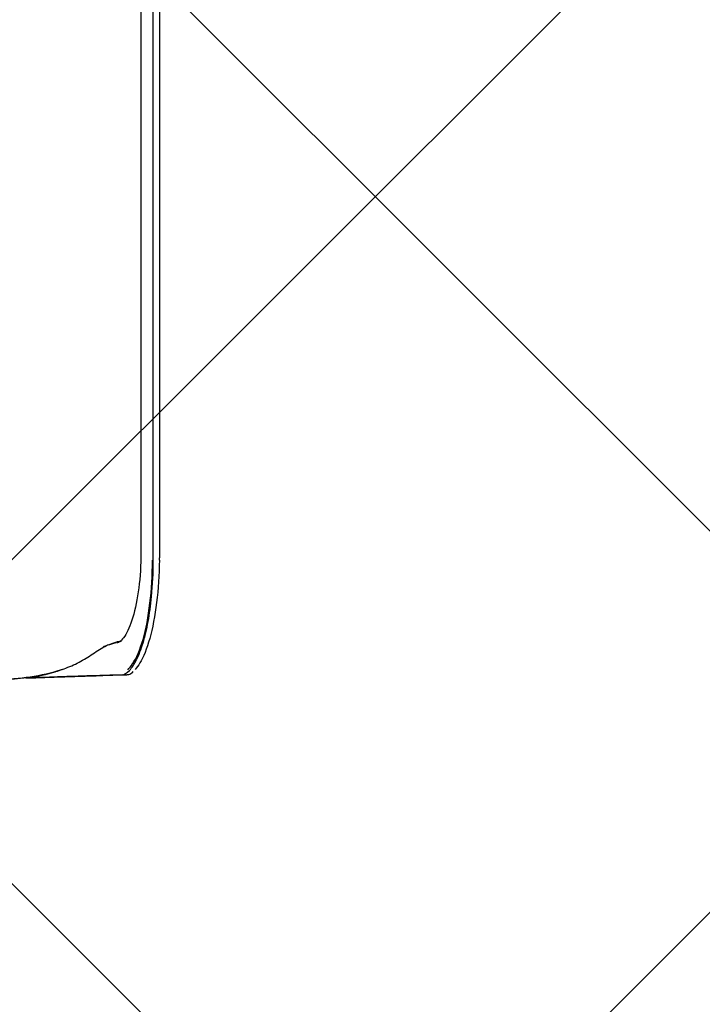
# Model space of a CAD drawing. Header units: millimetres. Extents: x 24385 to 79107, y -56478 to -23676.
# Tile 67 of 256: x 28696 to 28710, y -35298 to -35277. Entities that reach past the tile are written whole.
import ezdxf

# ---------------------------------------------------------------- set-up
doc = ezdxf.new("R2010")
doc.units = ezdxf.units.MM
doc.header["$LTSCALE"] = 2
doc.linetypes.add('DASHED', pattern=[19.05, 12.7, -6.35])
doc.layers.add('0_OPIS', color=7, linetype='Continuous', lineweight=13)
doc.layers.add('A_KRESKOWANIE', color=9, linetype='Continuous', lineweight=0)
for name, color, linetype in [('3DPLAN_A_OPIS', 8, 'Continuous'), ('IS_freon_urządzenia', 3, 'DASHED'), ('IS_KLIM_urządzenia', 3, 'Continuous')]:
    doc.layers.add(name, color=color, linetype=linetype)
doc.styles.add('ARIAL', font='arial.ttf')

# ---------------------------------------------------------------- blocks, each defined once
blk = doc.blocks.new('G$C8A3076D4')
at = {"layer": 'IS_KLIM_urządzenia', "linetype": 'Continuous'}
blk.add_line((3.792, 0.001), (3.792, 0.001), dxfattribs=at)
for points, knots in [([(1.269, 2.241), (1.267, 2.247), (1.255, 2.28), (1.235, 2.336), (1.212, 2.407), (1.194, 2.468), (1.18, 2.52), (1.123, 2.735), (1.059, 3.127), (1.037, 3.507), (1.027, 3.698)], [0, 0, 0, 0, 0.013353, 0.070101, 0.120014, 0.163088, 0.199314, 0.228685, 0.614271, 1, 1, 1, 1]), ([(1.039, 3.728), (1.044, 3.475), (1.091, 2.975), (1.22, 2.357), (1.408, 1.889), (1.603, 1.57), (1.816, 1.267), (1.896, 1.036), (1.927, 0.917)], [0, 0, 0, 0, 0.249994, 0.501875, 0.628012, 0.753129, 0.876557, 1, 1, 1, 1]), ([(1.075, 3.08), (1.082, 2.855), (1.088, 2.672), (1.102, 2.245), (1.108, 2.072), (1.116, 1.823), (1.118, 1.754), (1.121, 1.67), (1.122, 1.655), (1.122, 1.634), (1.122, 1.651), (1.128, 1.456), (1.135, 1.235), (1.151, 0.772)], [0, 0, 0, 0, 0.072203, 0.072203, 0.204745, 0.204745, 0.337288, 0.337288, 0.46983, 0.46983, 0.734915, 0.734915, 1, 1, 1, 1]), ([(1.148, 0.839), (1.133, 1.308), (1.126, 1.523), (1.12, 1.712), (1.12, 1.693), (1.119, 1.726), (1.118, 1.765), (1.105, 2.159), (1.099, 2.339), (1.085, 2.76), (1.081, 2.905), (1.075, 3.076)], [0, 0, 0, 0, 0.269446, 0.269446, 0.538893, 0.538893, 0.808339, 0.808339, 0.943063, 0.943063, 1, 1, 1, 1]), ([(1.205, 2.43), (1.186, 2.494), (1.15, 2.627), (1.108, 2.829), (1.089, 2.967), (1.079, 3.036)], [0, 0, 0, 0, 0.32585, 0.663058, 1, 1, 1, 1]), ([(1.88, 1.015), (1.865, 1.075), (1.84, 1.172), (1.802, 1.264), (1.786, 1.298)], [0, 0, 0, 0, 0.623337, 1, 1, 1, 1]), ([(3.965, 0.425), (3.685, 0.424), (3.409, 0.441), (2.898, 0.506), (2.666, 0.554), (2.286, 0.668), (2.137, 0.734), (1.941, 0.865), (1.891, 0.93), (1.884, 0.992)], [0, 0, 0, 0, 0.25, 0.25, 0.5, 0.5, 0.75, 0.75, 1, 1, 1, 1]), ([(1.148, 0.865), (1.15, 0.808), (1.184, 0.749), (1.308, 0.633), (1.393, 0.578), (1.606, 0.471), (1.734, 0.421), (2.032, 0.331), (2.197, 0.292), (2.557, 0.226), (2.753, 0.199), (3.223, 0.155), (3.507, 0.14), (3.791, 0.142)], [0, 0, 0, 0, 0.173964, 0.173964, 0.328898, 0.328898, 0.483833, 0.483833, 0.638768, 0.638768, 0.793703, 0.793703, 1, 1, 1, 1]), ([(1.155, 0.739), (1.154, 0.736), (1.152, 0.701), (1.176, 0.653), (1.209, 0.614), (1.221, 0.603)], [0, 0, 0, 0, 0.066039, 0.734531, 1, 1, 1, 1]), ([(1.265, 0.729), (1.299, 0.693), (1.344, 0.655), (1.531, 0.531), (1.724, 0.446), (2.441, 0.24), (3.109, 0.159), (3.791, 0.161)], [0, 0, 0, 0, 0.126558, 0.126558, 0.417705, 0.417705, 1, 1, 1, 1]), ([(3.792, 0.001), (3.457, 0.004), (3.125, 0.026), (2.51, 0.102), (2.225, 0.157), (1.75, 0.288), (1.555, 0.366), (1.359, 0.484), (1.309, 0.522), (1.273, 0.56)], [0, 0, 0, 0, 0.288908, 0.288908, 0.577815, 0.577815, 0.866723, 0.866723, 1, 1, 1, 1]), ([(52.268, 0.427), (44.218, 0.427), (32.142, 0.427), (18.053, 0.427), (11.009, 0.427), (7.487, 0.427), (5.726, 0.427), (4.939, 0.427), (4.625, 0.427), (4.499, 0.426), (4.279, 0.426), (4.09, 0.426), (3.965, 0.425)], [0, 0, 0, 0, 0.5, 0.75, 0.875, 0.9375, 0.96875, 0.984375, 0.986328, 0.988281, 0.992187, 1, 1, 1, 1]), ([(3.791, 0.141), (3.974, 0.142), (4.158, 0.142), (5.004, 0.142), (5.666, 0.142), (7.654, 0.142), (8.979, 0.142), (12.954, 0.142), (20.905, 0.142), (28.856, 0.142), (40.194, 0.142), (46.231, 0.142), (52.269, 0.142)], [0, 0, 0, 0, 0.01135, 0.01135, 0.052352, 0.052352, 0.134355, 0.134355, 0.298362, 0.626375, 0.626375, 1, 1, 1, 1]), ([(52.269, 0), (52.233, 0), (52.197, 0), (52.017, 0), (51.873, 0), (51.154, 0), (50.578, 0), (47.701, 0), (45.399, 0), (33.89, 0), (24.683, 0), (14.401, 0), (13.326, 0), (9.486, 0), (6.721, 0), (3.956, 0)], [0, 0, 0, 0, 0.002233, 0.002233, 0.011167, 0.011167, 0.0469, 0.0469, 0.189833, 0.189833, 0.761567, 0.761567, 0.828318, 0.828318, 1, 1, 1, 1])]:
    blk.add_open_spline(points, degree=3, knots=knots, dxfattribs=at)
for points, degree in [([(1.273, 2.231), (1.266, 2.251), (1.259, 2.271), (1.252, 2.292)], 3), ([(1.915, 0.92), (1.932, 0.872)], 1), ([(1.151, 0.772), (1.151, 0.767), (1.151, 0.763), (1.151, 0.759)], 3), ([(1.151, 0.759), (1.151, 0.754), (1.152, 0.749), (1.152, 0.744)], 3), ([(1.153, 0.736), (1.153, 0.736), (1.153, 0.736), (1.153, 0.737)], 3), ([(3.792, 0.001), (3.821, 0), (3.849, 0)], 2), ([(3.956, 0), (3.921, 0), (3.885, 0), (3.849, 0)], 3)]:
    blk.add_open_spline(points, degree=degree, dxfattribs=at)
blk = doc.blocks.new('II pietrooo')
at = {"layer": 'A_KRESKOWANIE', "transparency": 33554687}
h = blk.add_hatch(dxfattribs=at)
h.set_pattern_fill('ANSI37', color=256, scale=5)
h.paths.add_polyline_path([(29041.457, -35023.037), (28860.457, -35023.037), (28860.457, -35014.037), (28745.457, -35014.037), (28674.457, -35014.037), (28674.457, -35084.037), (28697.457, -35084.037), (28697.457, -35187.037), (28685.708, -35187.037), (28685.708, -35200.32), (28674.457, -35200.32), (28674.457, -35444.037), (28826.457, -35444.037), (28826.457, -35302.037), (28932.457, -35302.037), (28932.457, -35444.037), (29175.457, -35444.037), (29175.457, -35404.037), (29226.457, -35404.037), (29226.457, -35014.037), (29156.457, -35014.037), (29041.457, -35014.037)])
h.paths.add_polyline_path([(29052.545, -35277.894), (28844.012, -35277.894), (28844.012, -35222.58), (29052.545, -35222.58)], flags=16)
h.paths.add_polyline_path([(28885.604, -35252.075), (29003.18, -35252.075), (29003.18, -35230.559), (28885.604, -35230.559)], flags=8)
h.paths.add_polyline_path([(28875.265, -35273.795), (28992.841, -35273.795), (28992.841, -35252.279), (28875.265, -35252.279)], flags=8)
h.paths.add_polyline_path([(28840.515, -35146.32), (29083.644, -35146.32), (29083.644, -35200.32), (28840.515, -35200.32)], flags=16)
h.paths.add_polyline_path([(28845.532, -35167.934), (28882.864, -35167.934), (28882.864, -35149.886), (28845.532, -35149.886)], flags=8)
h.paths.add_polyline_path([(28903.238, -35168.138), (29004.566, -35168.138), (29004.566, -35149.73), (28903.238, -35149.73)], flags=8)
h.paths.add_polyline_path([(28902.962, -35198.048), (28949.642, -35198.048), (28949.642, -35177.636), (28902.962, -35177.636)], flags=8)
h.paths.add_polyline_path([(28949.682, -35195.748), (28973.898, -35195.748), (28973.898, -35177.532), (28949.682, -35177.532)], flags=8)
h.paths.add_polyline_path([(28839.9, -35193.689), (28889.252, -35193.689), (28889.252, -35176.842), (28839.9, -35176.842)], flags=24)
h.paths.add_polyline_path([(28987.439, -35040.85), (29026, -35040.85), (29026, -35024.003), (28987.439, -35024.003)], flags=24)
h.paths.add_polyline_path([(28879.457, -35302.037), (28879.457, -35330.037), (28932.457, -35330.037), (28932.457, -35302.037)])
h.paths.add_polyline_path([(28879.457, -35330.037), (28879.457, -35302.037), (28826.457, -35330.037)])
h.paths.add_polyline_path([(28826.457, -35330.037), (28826.457, -35444.037), (28829.457, -35444.037), (28829.457, -35451.375), (28831.55, -35451.375), (28879.457, -35366.786, -0.262592), (28928.411, -35451.375), (28929.457, -35451.375), (28929.457, -35444.037), (28932.457, -35444.037), (28932.457, -35330.037)])
h.paths.add_polyline_path([(28928.411, -35451.375, 0.262592), (28879.457, -35366.786), (28831.55, -35451.375), (28831.55, -35453.468), (28832.597, -35453.468), (28832.597, -35456.607), (28831.55, -35456.607), (28831.55, -35458.7), (28829.457, -35458.7), (28829.457, -35466.037), (28929.457, -35466.037), (28929.457, -35458.7), (28927.364, -35458.7), (28927.364, -35456.607), (28926.318, -35456.607), (28926.318, -35453.468), (28927.364, -35453.468), (28927.364, -35451.375)])
h.paths.add_polyline_path([(28863.408, -35449.188), (28905.68, -35449.188), (28905.68, -35424.888), (28863.408, -35424.888)], flags=24)
h.paths.add_polyline_path([(28879.457, -35302.037), (28826.457, -35302.037), (28826.457, -35330.037)])
at = {"layer": '3DPLAN_A_OPIS', "color": 1, "lineweight": 30, "style": 'ARIAL'}
for tag, p in [('WYŁĄCZONE', (29640.582, -35218.771)), ('WYŁĄCZONE', (30122.415, -35218.771)), ('Z_OPRACOWANIA', (29630.242, -35241.206)), ('Z_OPRACOWANIA', (30112.076, -35241.206)), ('WYŁĄCZONE', (28887.308, -35245.559)), ('Z_OPRACOWANIA', (28876.969, -35267.279)), ('WYŁĄCZONE', (30987.797, -35381.78)), ('Z_OPRACOWANIA', (30977.458, -35404.214))]:
    blk.add_attdef(tag, p, '', height=12, dxfattribs=at)

msp = doc.modelspace()

# ---------------------------------------------------------------- block references
at = {"layer": '0_OPIS'}
msp.add_blockref('II pietrooo', (0, 0), dxfattribs=at)
at = {"layer": 'IS_freon_urządzenia', "xscale": 0.9269462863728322, "yscale": 0.9269462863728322, "zscale": 0.9269462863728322, "rotation": 90}
msp.add_blockref('G$C8A3076D4', (28698.542, -35292.459), dxfattribs=at)

doc.saveas('drawing.dxf')
